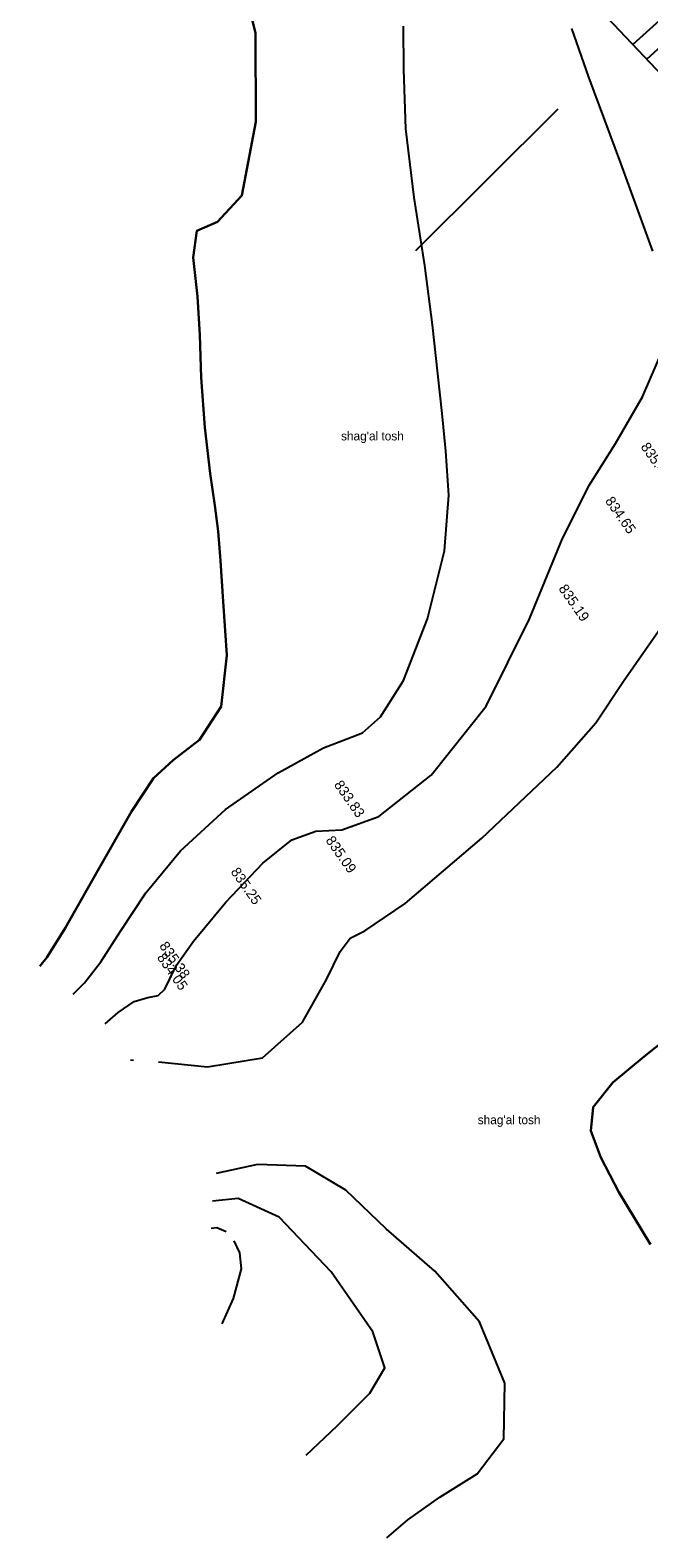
# Model space of a CAD drawing. Header units: millimetres. Extents: x 405709 to 406552, y 4254722 to 4255885.
# Tile 9 of 48: x 406369 to 406430, y 4254722 to 4254871. Entities that reach past the tile are written whole.
import ezdxf

# ---------------------------------------------------------------- set-up
doc = ezdxf.new("R2010")
doc.units = ezdxf.units.MM
doc.header["$LTSCALE"] = 0.5
doc.linetypes.add('CONTI', pattern=[0])
for name, color, linetype in [('(031) Горизонтали', 42, 'Continuous'), ('(037) Контуры', 7, 'Continuous'), ('PI_OTDEFAULT', 172, 'CONTI'), ('Трассы.Разбивка', 7, 'Continuous')]:
    doc.layers.add(name, color=color, linetype=linetype)
doc.layers.add('(032) Горизонтали утолщенные', color=32, linetype='Continuous', lineweight=30)
doc.styles.add('BM-431', font='txt')

msp = doc.modelspace()

# ---------------------------------------------------------------- linework, layer by layer
at = {"layer": '(031) Горизонтали'}
for points in [[(406373.43, 4254775.83, 597.5), (406374.54, 4254776.97, 597.5), (406376.16, 4254779.02, 597.5), (406378.1, 4254782.07, 597.5), (406380.62, 4254785.85, 597.5), (406384.04, 4254789.99, 597.5), (406388.48, 4254794.09, 597.5), (406393.7, 4254797.7, 597.5), (406398.16, 4254800.15, 597.5), (406400.58, 4254801.1, 597.5), (406402.02, 4254801.65, 597.5), (406403.82, 4254803.21, 597.5), (406406.07, 4254806.82, 597.5), (406408.44, 4254812.9, 597.5), (406410.14, 4254819.63, 597.5), (406410.57, 4254825.13, 597.5), (406410.27, 4254829.45, 597.5), (406409.89, 4254833.18, 597.5), (406409.49, 4254837.11, 597.5), (406408.96, 4254841.93, 597.5), (406408.18, 4254847.79, 597.5), (406407.14, 4254854.52, 597.5), (406406.31, 4254861.28, 597.5), (406406.1, 4254867.14, 597.5), (406406.09, 4254871.41, 597.5)], [(406430.72, 4254849.2, 597), (406427.57, 4254857.91, 597), (406424.39, 4254866.38, 597), (406422.72, 4254871.19, 597)], [(406376.59, 4254772.9, 597), (406377.88, 4254774.03, 597), (406379.47, 4254775.11, 597), (406380.82, 4254775.51, 597), (406381.82, 4254775.72, 597), (406382.49, 4254776.35, 597), (406382.99, 4254777.35, 597), (406383.66, 4254778.69, 597), (406385.32, 4254781.08, 597), (406388.54, 4254784.94, 597), (406392.18, 4254788.78, 597), (406395.04, 4254791.08, 597), (406397.41, 4254791.93, 597), (406399.98, 4254792.07, 597), (406403.63, 4254793.37, 597), (406408.83, 4254797.47, 597), (406414.26, 4254804.29, 597), (406418.54, 4254812.89, 597), (406421.79, 4254820.82, 597), (406424.47, 4254826.12, 597), (406427.03, 4254830.22, 597), (406429.69, 4254834.82, 597), (406431.68, 4254839.41, 597)], [(406381.86, 4254769.15, 596.5), (406386.72, 4254768.67, 596.5), (406392.15, 4254769.56, 596.5), (406396.11, 4254773.07, 596.5), (406398.48, 4254777.3, 596.5), (406399.84, 4254780.07, 596.5), (406400.8, 4254781.36, 596.5), (406402.27, 4254782.08, 596.5), (406406.24, 4254784.8, 596.5), (406413.82, 4254791.26, 596.5), (406421.25, 4254798.24, 596.5), (406425.08, 4254802.62, 596.5), (406427.81, 4254806.75, 596.5), (406432.24, 4254813.07, 596.5), (406436.63, 4254819.11, 596.5), (406438.91, 4254822.13, 596.5), (406440.48, 4254823.27, 596.5), (406443.12, 4254824.51, 596.5), (406446.67, 4254827.17, 596.5), (406450.43, 4254831.8, 596.5), (406453.6, 4254836.37, 596.5), (406455.8, 4254838.57, 596.5), (406458.62, 4254837.52, 596.5), (406462.37, 4254834.19, 596.5)], [(406379.09, 4254769.36, 596.5), (406379.39, 4254769.34, 596.5)], [(406404.45, 4254722.16, 596.5), (406406.51, 4254723.94, 596.5), (406409.67, 4254726.18, 596.5), (406413.37, 4254728.48, 596.5), (406416.01, 4254731.93, 596.5), (406416.09, 4254737.44, 596.5), (406413.61, 4254743.5, 596.5), (406409.19, 4254748.49, 596.5), (406404.37, 4254752.68, 596.5), (406400.4, 4254756.49, 596.5), (406396.39, 4254758.87, 596.5), (406391.67, 4254759.01, 596.5), (406387.58, 4254758.14, 596.5)], [(406396.47, 4254730.31, 597), (406399.53, 4254733.21, 597), (406402.75, 4254736.44, 597), (406404.24, 4254738.95, 597), (406403.04, 4254742.49, 597), (406398.93, 4254748.44, 597), (406393.81, 4254753.81, 597), (406389.73, 4254755.65, 597), (406387.22, 4254755.4, 597)], [(406388.55, 4254752.37, 597.5), (406387.63, 4254752.78, 597.5), (406387.07, 4254752.72, 597.5)], [(406388.17, 4254743.3, 597.5), (406389.29, 4254745.78, 597.5), (406390.06, 4254748.73, 597.5), (406389.9, 4254750.3, 597.5), (406389.35, 4254751.49, 597.5)]]:
    msp.add_polyline3d(points, dxfattribs=at)
at = {"layer": '(032) Горизонтали утолщенные'}
for points in [[(406370.13, 4254778.62, 598), (406370.84, 4254779.47, 598), (406372.66, 4254782.35, 598), (406375.89, 4254788.06, 598), (406379.2, 4254793.88, 598), (406381.38, 4254797.18, 598), (406383.32, 4254798.95, 598), (406385.92, 4254800.95, 598), (406388.07, 4254804.25, 598), (406388.61, 4254809.3, 598), (406388.27, 4254814.61, 598), (406387.99, 4254818.64, 598), (406387.77, 4254821.56, 598), (406387.43, 4254824.08, 598), (406386.96, 4254827.25, 598), (406386.46, 4254831.81, 598), (406386.09, 4254836.72, 598), (406385.96, 4254840.91, 598), (406385.74, 4254844.74, 598), (406385.3, 4254848.57, 598), (406385.67, 4254851.22, 598), (406387.69, 4254852.1, 598), (406390.12, 4254854.7, 598), (406391.5, 4254861.98, 598), (406391.44, 4254870.73, 598), (406389.86, 4254877.26, 598)], [(406430.5, 4254751.12, 596), (406427.36, 4254756.28, 596), (406425.6, 4254759.71, 596), (406424.59, 4254762.34, 596), (406424.82, 4254764.69, 596), (406426.78, 4254767.11, 596), (406429.88, 4254769.7, 596), (406433.39, 4254772.5, 596)]]:
    msp.add_polyline3d(points, dxfattribs=at)
at = {"linetype": 'Continuous'}
for p, q in [((406438.45, 4254878.47), (406428.76, 4254869.6)), ((406439.79, 4254877), (406430.13, 4254868.15))]:
    msp.add_line(p, q, dxfattribs=at)
msp.add_lwpolyline([(406244.6, 4255090.87), (406298.28, 4255019.91), (406319.35, 4255003.12), (406350.45, 4254959.32), (406379.58, 4254921.43), (406469.8, 4254826.36), (406527.84, 4254786.96), (406530.65, 4254784.13)], dxfattribs=at)
at = {"layer": 'Трассы.Разбивка', "color": 6, "true_color": 0xff00ff}
msp.add_lwpolyline([(406421.34, 4254863.23), (406407.26, 4254849.25)], dxfattribs=at)

# ---------------------------------------------------------------- texts
at = {"layer": '(037) Контуры', "color": 0, "linetype": 'ByBlock', "style": 'BM-431'}
for p in [(406399.91, 4254830.52), (406413.42, 4254763)]:
    msp.add_text("shag'al tosh", height=0.875, dxfattribs=at).set_placement(p)
at = {"layer": 'PI_OTDEFAULT', "color": 250, "ltscale": 3, "style": 'BM-431'}
for s, p in [('835.40', (406429.48, 4254829.88)), ('834.65', (406425.96, 4254824.54)), ('835.19', (406421.36, 4254815.88)), ('833.83', (406399.17, 4254796.52)), ('835.09', (406398.34, 4254791.03)), ('835.25', (406388.96, 4254787.92)), ('835.38', (406381.9, 4254780.6)), ('834.05', (406381.67, 4254779.46))]:
    msp.add_text(s, height=1, rotation=305, dxfattribs=at).set_placement(p)

doc.saveas('drawing.dxf')
